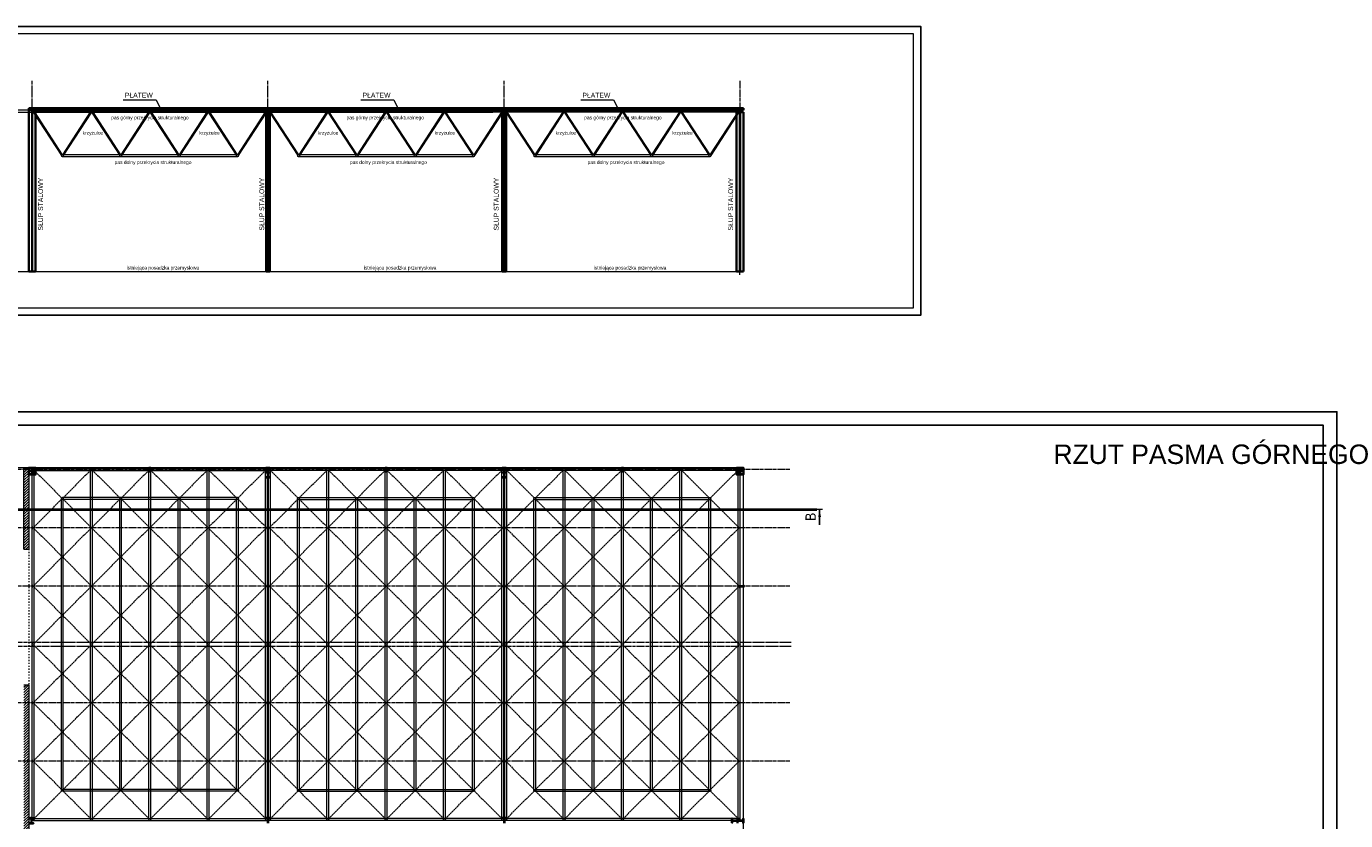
# Model space of a CAD drawing. Header units: millimetres. Extents: x -4725611 to 4745838, y -5478268 to 5501141.
# Tile 19 of 26: x 41076 to 47861, y -7438 to -3355. Entities that reach past the tile are written whole.
import ezdxf

# ---------------------------------------------------------------- set-up
doc = ezdxf.new("R2010")
doc.units = ezdxf.units.MM
for name, pattern in [('ACAD_ISO02W100', [15, 12, -3]), ('ACAD_ISO03W100', [30, 12, -18]), ('CENTER2', [28.575, 19.05, -3.175, 3.175, -3.175])]:
    doc.linetypes.add(name, pattern=pattern)
for name, color, linetype, lineweight in [('_kh_elementy istniejące', 253, 'Continuous', 15), ('e-cad_cienkie', 80, 'Continuous', 13), ('e-cad_kontur', 2, 'Continuous', 35), ('e-cad_opisy', 7, 'Continuous', 13), ('e-cad_osie', 6, 'CENTER2', 9), ('e-cad_wypelnienia', 254, 'Continuous', 5), ('K- OPISY', 40, 'Continuous', 20), ('K-STAL', 2, 'Continuous', 20), ('K-WIDOK', 140, 'Continuous', 15)]:
    doc.layers.add(name, color=color, linetype=linetype, lineweight=lineweight)
doc.styles.add('Arial', font='arial.ttf')
doc.styles.get("Standard").update_dxf_attribs({"font": 'arial.ttf'})
pattern_1 = [(225, (46372.62428, -3621.33582), (0.179605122, -0.179605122), [])]

msp = doc.modelspace()

# ---------------------------------------------------------------- hatches: boundary and pattern name
at = {"layer": 'e-cad_kontur', "ltscale": 0.8}
h = msp.add_hatch(dxfattribs=at)
h.set_pattern_fill('ANSI31', color=256, scale=0.08, angle=180, style=0)
h.set_pattern_definition(pattern_1)
edge = h.paths.add_edge_path()
edge.add_line((41716.28, -5624.21), (41706.28, -5624.21))
edge.add_line((41706.28, -5624.21), (41706.28, -5625.06))
edge.add_line((41706.28, -5625.06), (41709.8, -5625.06))
edge.add_arc((41709.8, -5626.26), 1.2, 360, 450, ccw=False)
edge.add_line((41711, -5626.26), (41711, -5642.16))
edge.add_arc((41709.8, -5642.16), 1.2, 270, 360, ccw=False)
edge.add_line((41709.8, -5643.36), (41706.28, -5643.36))
edge.add_line((41706.28, -5643.36), (41706.28, -5644.21))
edge.add_line((41706.28, -5644.21), (41716.28, -5644.21))
edge.add_line((41716.28, -5644.21), (41716.28, -5643.36))
edge.add_line((41716.28, -5643.36), (41712.76, -5643.36))
edge.add_arc((41712.76, -5642.16), 1.2, 180, 270, ccw=False)
edge.add_line((41711.56, -5642.16), (41711.56, -5626.26))
edge.add_arc((41712.76, -5626.26), 1.2, 450, 540, ccw=False)
edge.add_line((41712.76, -5625.06), (41716.28, -5625.06))
edge.add_line((41716.28, -5625.06), (41716.28, -5624.21))
h = msp.add_hatch(dxfattribs=at)
h.set_pattern_fill('ANSI31', color=256, scale=0.08, angle=180, style=0)
h.set_pattern_definition(pattern_1)
edge = h.paths.add_edge_path()
edge.add_line((42921.28, -5624.21), (42931.28, -5624.21))
edge.add_line((42931.28, -5624.21), (42931.28, -5625.06))
edge.add_line((42931.28, -5625.06), (42927.76, -5625.06))
edge.add_arc((42927.76, -5626.26), 1.2, 90, 180)
edge.add_line((42926.56, -5626.26), (42926.56, -5642.16))
edge.add_arc((42927.76, -5642.16), 1.2, 180, 270)
edge.add_line((42927.76, -5643.36), (42931.28, -5643.36))
edge.add_line((42931.28, -5643.36), (42931.28, -5644.21))
edge.add_line((42931.28, -5644.21), (42921.28, -5644.21))
edge.add_line((42921.28, -5644.21), (42921.28, -5643.36))
edge.add_line((42921.28, -5643.36), (42924.8, -5643.36))
edge.add_arc((42924.8, -5642.16), 1.2, 270, 360)
edge.add_line((42926, -5642.16), (42926, -5626.26))
edge.add_arc((42924.8, -5626.26), 1.2, 0, 90)
edge.add_line((42924.8, -5625.06), (42921.28, -5625.06))
edge.add_line((42921.28, -5625.06), (42921.28, -5624.21))
h = msp.add_hatch(dxfattribs=at)
h.set_pattern_fill('ANSI31', color=256, scale=0.08, angle=180, style=0)
h.set_pattern_definition([(225, (47587.62428, -3621.33582), (0.179605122, -0.179605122), [])])
edge = h.paths.add_edge_path()
edge.add_line((44136.28, -5624.21), (44146.28, -5624.21))
edge.add_line((44146.28, -5624.21), (44146.28, -5625.06))
edge.add_line((44146.28, -5625.06), (44142.76, -5625.06))
edge.add_arc((44142.76, -5626.26), 1.2, 90, 180)
edge.add_line((44141.56, -5626.26), (44141.56, -5642.16))
edge.add_arc((44142.76, -5642.16), 1.2, 180, 270)
edge.add_line((44142.76, -5643.36), (44146.28, -5643.36))
edge.add_line((44146.28, -5643.36), (44146.28, -5644.21))
edge.add_line((44146.28, -5644.21), (44136.28, -5644.21))
edge.add_line((44136.28, -5644.21), (44136.28, -5643.36))
edge.add_line((44136.28, -5643.36), (44139.8, -5643.36))
edge.add_arc((44139.8, -5642.16), 1.2, 270, 360)
edge.add_line((44141, -5642.16), (44141, -5626.26))
edge.add_arc((44139.8, -5626.26), 1.2, 0, 90)
edge.add_line((44139.8, -5625.06), (44136.28, -5625.06))
edge.add_line((44136.28, -5625.06), (44136.28, -5624.21))
h = msp.add_hatch(dxfattribs=at)
h.set_pattern_fill('ANSI31', color=256, scale=0.08, angle=90, style=0)
h.set_pattern_definition([(135, (34496.65385, -24948.06253), (-0.1796051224, -0.1796051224), [])])
edge = h.paths.add_edge_path()
edge.add_line((44743.78, -6228.38), (44743.78, -6238.38))
edge.add_line((44743.78, -6238.38), (44744.63, -6238.38))
edge.add_line((44744.63, -6238.38), (44744.63, -6234.86))
edge.add_arc((44745.83, -6234.86), 1.2, 450, 540, ccw=False)
edge.add_line((44745.83, -6233.66), (44761.73, -6233.66))
edge.add_arc((44761.73, -6234.86), 1.2, 360, 450, ccw=False)
edge.add_line((44762.93, -6234.86), (44762.93, -6238.38))
edge.add_line((44762.93, -6238.38), (44763.78, -6238.38))
edge.add_line((44763.78, -6238.38), (44763.78, -6228.38))
edge.add_line((44763.78, -6228.38), (44762.93, -6228.38))
edge.add_line((44762.93, -6228.38), (44762.93, -6231.9))
edge.add_arc((44761.73, -6231.9), 1.2, 270, 360, ccw=False)
edge.add_line((44761.73, -6233.1), (44745.83, -6233.1))
edge.add_arc((44745.83, -6231.9), 1.2, 540, 630, ccw=False)
edge.add_line((44744.63, -6231.9), (44744.63, -6228.38))
edge.add_line((44744.63, -6228.38), (44743.78, -6228.38))
at = {"layer": 'e-cad_opisy'}
h = msp.add_hatch(color=256, dxfattribs=at)
h.paths.add_polyline_path([(45162.61, -5877.16), (45155.57, -5877.16), (45155.57, -5839.18)])
h.paths.add_polyline_path([(45155.57, -5877.16), (45148.53, -5877.16), (45155.57, -5839.18)])
at = {"layer": 'e-cad_wypelnienia', "ltscale": 0.8}
h = msp.add_hatch(dxfattribs=at)
h.set_pattern_fill('ANSI31', color=256, scale=3)
h.set_pattern_definition([(45, (0, -8779.463), (-6.735192, 6.735192), [])])
h.paths.add_polyline_path([(41088.78, -9250.88), (41063.78, -9250.88), (41063.78, -9396.72), (41088.78, -9396.72)])
h.paths.add_polyline_path([(41088.78, -7439.21), (41063.78, -7439.21), (41063.78, -9250.88), (41088.78, -9250.88)])
h.paths.add_polyline_path([(41088.78, -6742.21), (41063.78, -6742.21), (41063.78, -7439.21), (41088.78, -7439.21)])
h.paths.add_polyline_path([(41088.78, -5641.71), (41063.78, -5641.71), (41063.78, -6042.21), (41088.78, -6042.21)])
h.paths.add_polyline_path([(41088.78, -5624.21), (41063.78, -5624.21), (41063.78, -5641.71), (41088.78, -5641.71)])
h.paths.add_polyline_path([(41058.92, -7525.73), (41093.79, -7525.73), (41093.79, -7484.52), (41058.92, -7484.52)])

# ---------------------------------------------------------------- linework, layer by layer
at = {"ltscale": 0.8}
msp.add_lwpolyline([(32175.44, -4840.44), (45675.44, -4840.44), (45675.44, -3355.44), (32175.44, -3355.44)], close=True, dxfattribs=at)
at = {"layer": '_kh_elementy istniejące', "lineweight": 40}
msp.add_lwpolyline([(32215.04, -5839.18), (45142.12, -5839.18)], dxfattribs=at)
at = {"layer": 'Defpoints', "ltscale": 0.8}
for points in [[(30315.91, -11276.3), (47815.91, -11276.3), (47815.91, -5336.3), (30315.91, -5336.3)], [(30615.91, -11206.3), (47745.91, -11206.3), (47745.91, -5406.3), (30615.91, -5406.3)]]:
    msp.add_lwpolyline(points, close=True, dxfattribs=at)
at = {"layer": 'e-cad_cienkie'}
msp.add_lwpolyline([(32325.44, -4802.94), (45637.94, -4802.94), (45637.94, -3392.94), (32325.44, -3392.94)], close=True, dxfattribs=at)
at = {"layer": 'e-cad_cienkie', "ltscale": 0.8}
for points in [[(41574.47, -3732.88), (41743.25, -3732.88), (41769.36, -3786.35)], [(42797.07, -3732.88), (42965.85, -3732.88), (42991.96, -3786.35)], [(43927.51, -3732.88), (44096.29, -3732.88), (44122.4, -3786.35)]]:
    msp.add_lwpolyline(points, dxfattribs=at)
at = {"layer": 'e-cad_cienkie', "color": 242, "ltscale": 0.8, "true_color": 0xdf343a}
for points in [[(41111.28, -5627.78), (42311.28, -5627.78)], [(43526.28, -5627.78), (42326.28, -5627.78)], [(44741.28, -5627.78), (43541.28, -5627.78)], [(41106.28, -7432.78), (41106.28, -5632.78)], [(41111.28, -5637.78), (42311.28, -5637.78)], [(41116.28, -7432.78), (41116.28, -5632.78)], [(41406.28, -7432.78), (41406.28, -5632.78)], [(41416.28, -7432.78), (41416.28, -5632.78)], [(41706.28, -7432.78), (41706.28, -5632.78)], [(41716.28, -7432.78), (41716.28, -5632.78)], [(42006.28, -7432.78), (42006.28, -5632.78)], [(42016.28, -7432.78), (42016.28, -5632.78)], [(42306.28, -7432.78), (42306.28, -5632.78)], [(42316.28, -7432.78), (42316.28, -5632.78)], [(42321.28, -7432.78), (42321.28, -5632.78)], [(43526.28, -5637.78), (42326.28, -5637.78)], [(43526.28, -5637.78), (42326.28, -5637.78)], [(42331.28, -7432.78), (42331.28, -5632.78)], [(42621.28, -7432.78), (42621.28, -5632.78)], [(42631.28, -7432.78), (42631.28, -5632.78)], [(42921.28, -7432.78), (42921.28, -5632.78)], [(42931.28, -7432.78), (42931.28, -5632.78)], [(43221.28, -7432.78), (43221.28, -5632.78)], [(43221.28, -7432.78), (43221.28, -5632.78)], [(43231.28, -7432.78), (43231.28, -5632.78)], [(43231.28, -7432.78), (43231.28, -5632.78)], [(43521.28, -7432.78), (43521.28, -5632.78)], [(43521.28, -7432.78), (43521.28, -5632.78)], [(43531.28, -7432.78), (43531.28, -5632.78)], [(43531.28, -7432.78), (43531.28, -5632.78)], [(43536.28, -7432.78), (43536.28, -5632.78)], [(44741.28, -5637.78), (43541.28, -5637.78)], [(44741.28, -5637.78), (43541.28, -5637.78)], [(43546.28, -7432.78), (43546.28, -5632.78)], [(43836.28, -7432.78), (43836.28, -5632.78)], [(43846.28, -7432.78), (43846.28, -5632.78)], [(44136.28, -7432.78), (44136.28, -5632.78)], [(44146.28, -7432.78), (44146.28, -5632.78)], [(44436.28, -7432.78), (44436.28, -5632.78)], [(44436.28, -7432.78), (44436.28, -5632.78)], [(44446.28, -7432.78), (44446.28, -5632.78)], [(44446.28, -7432.78), (44446.28, -5632.78)], [(44736.28, -7432.78), (44736.28, -5632.78)], [(44736.28, -7432.78), (44736.28, -5632.78)], [(44746.28, -7432.78), (44746.28, -5632.78)], [(44746.28, -7432.78), (44746.28, -5632.78)], [(41111.28, -7437.78), (42311.28, -7437.78)], [(41116.28, -7427.78), (42311.28, -7427.78)], [(43526.28, -7427.78), (42326.28, -7427.78)], [(43526.28, -7437.78), (42326.28, -7437.78)], [(44741.28, -7427.78), (43541.28, -7427.78)], [(44741.28, -7437.78), (43541.28, -7437.78)]]:
    msp.add_lwpolyline(points, dxfattribs=at)
for centre in [(41111.28, -5632.78), (41411.28, -5632.78), (41411.28, -5632.78), (41711.28, -5632.78), (42011.28, -5632.78), (42011.28, -5632.78), (42311.28, -5632.78), (42326.28, -5632.78), (42326.28, -5632.78), (43526.28, -5632.78), (43541.28, -5632.78), (43541.28, -5632.78), (44741.28, -5632.78), (41111.28, -5932.78), (41411.28, -5932.78), (41711.28, -5932.78), (42011.28, -5932.78), (42311.28, -5932.78), (42326.28, -5932.78), (42626.28, -5932.78), (42926.28, -5932.78), (43226.28, -5932.78), (43526.28, -5932.78), (43541.28, -5932.78), (43841.28, -5932.78), (44141.28, -5932.78), (44441.28, -5932.78), (44741.28, -5932.78), (41111.28, -6232.78), (41411.28, -6232.78), (41711.28, -6232.78), (42011.28, -6232.78), (42311.28, -6232.78), (42326.28, -6232.78), (42626.28, -6232.78), (42926.28, -6232.78), (43226.28, -6232.78), (43526.28, -6232.78), (43541.28, -6232.78), (43841.28, -6232.78), (44141.28, -6232.78), (44441.28, -6232.78), (44741.28, -6232.78), (41111.28, -6532.78), (41411.28, -6532.78), (41711.28, -6532.78), (42011.28, -6532.78), (42311.28, -6532.78), (42326.28, -6532.78), (42626.28, -6532.78), (42926.28, -6532.78), (43226.28, -6532.78), (43526.28, -6532.78), (43541.28, -6532.78), (43841.28, -6532.78), (44141.28, -6532.78), (44441.28, -6532.78), (44741.28, -6532.78), (41111.28, -6832.78), (41411.28, -6832.78), (41711.28, -6832.78), (42011.28, -6832.78), (42311.28, -6832.78), (42326.28, -6832.78), (42626.28, -6832.78), (42926.28, -6832.78), (43226.28, -6832.78), (43526.28, -6832.78), (43541.28, -6832.78), (43841.28, -6832.78), (44141.28, -6832.78), (44441.28, -6832.78), (44741.28, -6832.78), (41111.28, -7132.78), (41411.28, -7132.78), (41711.28, -7132.78), (42011.28, -7132.78), (42311.28, -7132.78), (42326.28, -7132.78), (42626.28, -7132.78), (42926.28, -7132.78), (43226.28, -7132.78), (43526.28, -7132.78), (43541.28, -7132.78), (43841.28, -7132.78), (44141.28, -7132.78), (44441.28, -7132.78), (44741.28, -7132.78), (41111.28, -7432.78), (41411.28, -7432.78), (41711.28, -7432.78), (42011.28, -7432.78), (42311.28, -7432.78), (42326.28, -7432.78), (42626.28, -7432.78), (42926.28, -7432.78), (43226.28, -7432.78), (43526.28, -7432.78), (43541.28, -7432.78), (43841.28, -7432.78), (44141.28, -7432.78), (44441.28, -7432.78), (44741.28, -7432.78)]:
    msp.add_circle(centre, 5, dxfattribs=at)
at = {"layer": 'e-cad_kontur', "ltscale": 0.8}
for points in [[(44763.78, -3776.35), (41088.78, -3776.35)], [(41088.78, -3776.35), (41088.78, -3786.35)], [(41088.78, -4616.35), (41088.78, -3786.35)], [(41088.78, -3786.35), (41123.78, -3786.35)], [(44763.78, -3786.35), (41088.78, -3786.35)], [(41105.77, -4616.35), (41105.77, -3786.35)], [(41106.79, -4616.35), (41106.79, -3786.35)], [(41123.78, -4616.35), (41123.78, -3786.35)], [(42308.78, -4616.35), (42308.78, -3786.35)], [(42318.27, -4616.35), (42318.27, -3786.35)], [(42319.29, -4616.35), (42319.29, -3786.35)], [(42328.78, -4616.35), (42328.78, -3786.35)], [(43523.78, -4616.35), (43523.78, -3786.35)], [(43543.78, -3786.35), (43523.78, -3786.35)], [(43533.27, -4616.35), (43533.27, -3786.35)], [(43534.29, -4616.35), (43534.29, -3786.35)], [(43543.78, -4616.35), (43543.78, -3786.35)], [(44728.78, -4616.35), (44728.78, -3796.35)], [(44763.78, -3796.35), (44728.78, -3796.35)], [(44745.77, -4616.35), (44745.77, -3796.35)], [(44746.79, -4616.35), (44746.79, -3796.35)], [(44763.78, -3776.35), (44763.78, -3786.35)], [(44763.78, -4616.35), (44763.78, -3796.35)], [(41088.78, -4616.35), (41123.78, -4616.35)], [(42328.78, -4616.35), (42308.78, -4616.35)], [(43543.78, -4616.35), (43534.29, -4616.35), (43523.78, -4616.35)], [(44763.78, -4616.35), (44728.78, -4616.35)], [(41106.28, -5619.21), (41106.28, -5664.21)], [(41711.28, -5622.21), (41711.28, -5646.21)], [(42318.78, -5619.21), (42318.78, -5679.21)], [(42926.28, -5622.21), (42926.28, -5646.21)], [(43533.78, -5619.21), (43533.78, -5679.21)], [(44141.28, -5622.21), (44141.28, -5646.21)], [(44746.28, -5619.21), (44746.28, -5664.21)], [(41118.28, -5641.71), (41094.28, -5641.71)], [(41717.28, -5634.21), (41705.28, -5634.21)], [(42330.78, -5649.21), (42306.78, -5649.21)], [(42920.28, -5634.21), (42932.28, -5634.21)], [(43545.78, -5649.21), (43521.78, -5649.21)], [(44135.28, -5634.21), (44147.28, -5634.21)], [(44758.28, -5641.71), (44734.28, -5641.71)], [(44741.78, -6233.38), (44765.78, -6233.38)], [(44753.78, -6227.38), (44753.78, -6239.38)], [(41102.78, -7419.48), (41102.78, -7459.21)], [(42319.78, -7425.91), (42330.78, -7425.91), (42330.78, -7423.91), (42306.78, -7423.91), (42306.78, -7425.91), (42317.78, -7425.91)], [(42317.78, -7425.91), (42317.78, -7451.91)], [(42319.78, -7425.91), (42319.78, -7451.91)], [(43532.78, -7425.91), (43521.78, -7425.91), (43521.78, -7423.91), (43545.78, -7423.91), (43545.78, -7425.91), (43534.78, -7425.91)], [(43532.78, -7451.91), (43532.78, -7425.91)], [(43534.78, -7451.91), (43534.78, -7425.91)], [(44733.78, -7452.41), (44733.78, -7426.01)]]:
    msp.add_lwpolyline(points, dxfattribs=at)
for points in [[(41088.78, -5659.21), (41123.78, -5659.21), (41123.78, -5624.21), (41088.78, -5624.21)], [(44763.78, -5659.21), (44728.78, -5659.21), (44728.78, -5624.21), (44763.78, -5624.21)]]:
    msp.add_lwpolyline(points, close=True, dxfattribs=at)
for points in [[(41123.78, -5624.21), (41088.78, -5624.21), (41088.78, -5625.81), (41103.67, -5625.81, -0.4142136), (41105.77, -5627.91), (41105.77, -5655.51, -0.4142136), (41103.67, -5657.61), (41088.78, -5657.61), (41088.78, -5659.21), (41123.78, -5659.21), (41123.78, -5657.61), (41108.89, -5657.61, -0.4142136), (41106.79, -5655.51), (41106.79, -5627.91, -0.4142136), (41108.89, -5625.81), (41123.78, -5625.81), (41123.78, -5624.21)], [(41716.28, -5624.21), (41706.28, -5624.21), (41706.28, -5625.06), (41709.8, -5625.06, -0.4142136), (41711, -5626.26), (41711, -5642.16, -0.4142136), (41709.8, -5643.36), (41706.28, -5643.36), (41706.28, -5644.21), (41716.28, -5644.21), (41716.28, -5643.36), (41712.76, -5643.36, -0.4142136), (41711.56, -5642.16), (41711.56, -5626.26, -0.4142136), (41712.76, -5625.06), (41716.28, -5625.06), (41716.28, -5624.21)], [(42328.78, -5624.21), (42308.78, -5624.21), (42308.78, -5625.81), (42316.17, -5625.81, -0.4142136), (42318.27, -5627.91), (42318.27, -5670.51, -0.4142136), (42316.17, -5672.61), (42308.78, -5672.61), (42308.78, -5674.21), (42328.78, -5674.21), (42328.78, -5672.61), (42321.39, -5672.61, -0.4142136), (42319.29, -5670.51), (42319.29, -5627.91, -0.4142136), (42321.39, -5625.81), (42328.78, -5625.81), (42328.78, -5624.21)], [(42921.28, -5624.21), (42931.28, -5624.21), (42931.28, -5625.06), (42927.76, -5625.06, 0.4142136), (42926.56, -5626.26), (42926.56, -5642.16, 0.4142136), (42927.76, -5643.36), (42931.28, -5643.36), (42931.28, -5644.21), (42921.28, -5644.21), (42921.28, -5643.36), (42924.8, -5643.36, 0.4142136), (42926, -5642.16), (42926, -5626.26, 0.4142136), (42924.8, -5625.06), (42921.28, -5625.06), (42921.28, -5624.21)], [(43543.78, -5624.21), (43523.78, -5624.21), (43523.78, -5625.81), (43531.17, -5625.81, -0.4142136), (43533.27, -5627.91), (43533.27, -5670.51, -0.4142136), (43531.17, -5672.61), (43523.78, -5672.61), (43523.78, -5674.21), (43543.78, -5674.21), (43543.78, -5672.61), (43536.39, -5672.61, -0.4142136), (43534.29, -5670.51), (43534.29, -5627.91, -0.4142136), (43536.39, -5625.81), (43543.78, -5625.81), (43543.78, -5624.21)], [(44136.28, -5624.21), (44146.28, -5624.21), (44146.28, -5625.06), (44142.76, -5625.06, 0.4142136), (44141.56, -5626.26), (44141.56, -5642.16, 0.4142136), (44142.76, -5643.36), (44146.28, -5643.36), (44146.28, -5644.21), (44136.28, -5644.21), (44136.28, -5643.36), (44139.8, -5643.36, 0.4142136), (44141, -5642.16), (44141, -5626.26, 0.4142136), (44139.8, -5625.06), (44136.28, -5625.06), (44136.28, -5624.21)], [(44763.78, -5624.21), (44728.78, -5624.21), (44728.78, -5625.81), (44743.67, -5625.81, -0.4142136), (44745.77, -5627.91), (44745.77, -5655.51, -0.4142136), (44743.67, -5657.61), (44728.78, -5657.61), (44728.78, -5659.21), (44763.78, -5659.21), (44763.78, -5657.61), (44748.89, -5657.61, -0.4142136), (44746.79, -5655.51), (44746.79, -5627.91, -0.4142136), (44748.89, -5625.81), (44763.78, -5625.81), (44763.78, -5624.21)], [(44743.78, -6228.38), (44743.78, -6238.38), (44744.63, -6238.38), (44744.63, -6234.86, -0.4142136), (44745.83, -6233.66), (44761.73, -6233.66, -0.4142136), (44762.93, -6234.86), (44762.93, -6238.38), (44763.78, -6238.38), (44763.78, -6228.38), (44762.93, -6228.38), (44762.93, -6231.9, -0.4142136), (44761.73, -6233.1), (44745.83, -6233.1, -0.4142136), (44744.63, -6231.9), (44744.63, -6228.38), (44743.78, -6228.38)], [(41112.53, -7425.21), (41093.03, -7425.21), (41093.03, -7427.11), (41099.78, -7427.11, -0.4142136), (41102.18, -7429.51), (41102.18, -7448.91, -0.4142136), (41099.78, -7451.31), (41093.03, -7451.31), (41093.03, -7453.21), (41112.53, -7453.21), (41112.53, -7451.31), (41105.78, -7451.31, -0.4142136), (41103.38, -7448.91), (41103.38, -7429.51, -0.4142136), (41105.78, -7427.11), (41112.53, -7427.11), (41112.53, -7425.21)], [(44703.78, -7450.21), (44703.78, -7428.21), (44705.68, -7428.21), (44705.68, -7436.21, 0.4142136), (44708.08, -7438.61), (44759.48, -7438.61, 0.4142136), (44761.88, -7436.21), (44761.88, -7428.21), (44763.78, -7428.21), (44763.78, -7450.21), (44761.88, -7450.21), (44761.88, -7442.21, 0.4142136), (44759.48, -7439.81), (44708.08, -7439.81, 0.4142136), (44705.68, -7442.21), (44705.68, -7450.21), (44703.78, -7450.21)]]:
    msp.add_lwpolyline(points, format="xyb", dxfattribs=at)
at = {"layer": 'e-cad_opisy'}
for p, q in [((45170.76, -5839.18), (45084.82, -5839.18)), ((45155.57, -5918.16), (45155.57, -5839.18)), ((45155.57, -5839.18), (45155.57, -5918.16))]:
    msp.add_line(p, q, dxfattribs=at)
at = {"layer": 'e-cad_osie', "ltscale": 0.8}
for points in [[(41106.28, -4611.35), (41106.28, -3636.01)], [(42318.78, -4611.35), (42318.78, -3636.01)], [(43533.78, -4611.35), (43533.78, -3636.01)], [(44745.99, -4632.03), (44746.28, -3636.01)], [(41111.28, -3791.35), (41411.28, -3791.35)], [(41711.28, -3791.35), (41411.28, -3791.35)], [(41711.28, -3791.35), (42011.28, -3791.35)], [(42311.28, -3791.35), (42011.28, -3791.35)], [(42326.28, -3791.35), (42626.28, -3791.35)], [(42926.28, -3791.35), (42626.28, -3791.35)], [(42926.28, -3791.35), (43226.28, -3791.35)], [(43526.28, -3791.35), (43226.28, -3791.35)], [(43541.28, -3791.35), (43841.28, -3791.35)], [(44141.28, -3791.35), (43841.28, -3791.35)], [(44141.28, -3791.35), (44441.28, -3791.35)], [(44741.28, -3791.35), (44441.28, -3791.35)]]:
    msp.add_lwpolyline(points, dxfattribs=at)
at = {"layer": 'e-cad_osie', "color": 2, "ltscale": 0.8}
for points in [[(45003.12, -5632.78), (32304.99, -5632.78)], [(45003.12, -5932.78), (32304.99, -5932.78)], [(45003.12, -6232.78), (32304.99, -6232.78)], [(45009.7, -6522.78), (32304.99, -6522.78)], [(45009.7, -6542.78), (32304.99, -6542.78)], [(45003.12, -6832.78), (32304.99, -6832.78)], [(45003.12, -7132.78), (32304.99, -7132.78)]]:
    msp.add_lwpolyline(points, dxfattribs=at)
at = {"layer": 'e-cad_wypelnienia', "ltscale": 0.8}
for points in [[(41063.78, -6042.21), (41063.78, -5624.21), (41088.78, -5624.21), (41088.78, -6042.21)], [(41063.78, -6042.21), (41088.78, -6042.21)], [(41088.78, -6742.21), (41063.78, -6742.21)], [(41088.78, -6742.21), (41088.78, -9396.72)]]:
    msp.add_lwpolyline(points, dxfattribs=at)
at = {"layer": 'e-cad_wypelnienia', "color": 8, "linetype": 'ACAD_ISO02W100', "ltscale": 0.8}
for points in [[(41114.81, -5636.31), (41257.74, -5779.24)], [(41407.74, -5636.31), (41264.81, -5779.24)], [(41414.81, -5636.31), (41557.74, -5779.24)], [(41707.74, -5636.31), (41564.81, -5779.24)], [(41714.81, -5636.31), (41857.74, -5779.24)], [(42007.74, -5636.31), (41864.81, -5779.24)], [(42014.81, -5636.31), (42157.74, -5779.24)], [(42164.81, -5779.24), (42307.74, -5636.31)], [(42472.74, -5779.24), (42329.81, -5636.31)], [(42479.81, -5779.24), (42622.74, -5636.31)], [(42629.81, -5636.31), (42772.74, -5779.24)], [(42922.74, -5636.31), (42779.81, -5779.24)], [(42929.81, -5636.31), (43072.74, -5779.24)], [(43222.74, -5636.31), (43079.81, -5779.24)], [(43229.81, -5636.31), (43372.74, -5779.24)], [(43522.74, -5636.31), (43379.81, -5779.24)], [(43687.74, -5779.24), (43544.81, -5636.31)], [(43694.81, -5779.24), (43837.74, -5636.31)], [(43844.81, -5636.31), (43987.74, -5779.24)], [(44137.74, -5636.31), (43994.81, -5779.24)], [(44144.81, -5636.31), (44287.74, -5779.24)], [(44437.74, -5636.31), (44294.81, -5779.24)], [(44444.81, -5636.31), (44587.74, -5779.24)], [(44737.74, -5636.31), (44594.81, -5779.24)], [(41114.81, -5929.24), (41257.74, -5786.31)], [(41407.74, -5929.24), (41264.81, -5786.31)], [(41414.81, -5929.24), (41557.74, -5786.31)], [(41707.74, -5929.24), (41564.81, -5786.31)], [(41714.81, -5929.24), (41857.74, -5786.31)], [(42007.74, -5929.24), (41864.81, -5786.31)], [(42157.74, -5786.31), (42014.81, -5929.24)], [(42164.81, -5786.31), (42307.74, -5929.24)], [(42472.74, -5786.31), (42329.81, -5929.24)], [(42479.81, -5786.31), (42622.74, -5929.24)], [(42629.81, -5929.24), (42772.74, -5786.31)], [(42922.74, -5929.24), (42779.81, -5786.31)], [(42929.81, -5929.24), (43072.74, -5786.31)], [(43222.74, -5929.24), (43079.81, -5786.31)], [(43229.81, -5929.24), (43372.74, -5786.31)], [(43522.74, -5929.24), (43379.81, -5786.31)], [(43687.74, -5786.31), (43544.81, -5929.24)], [(43694.81, -5786.31), (43837.74, -5929.24)], [(43844.81, -5929.24), (43987.74, -5786.31)], [(44137.74, -5929.24), (43994.81, -5786.31)], [(44144.81, -5929.24), (44287.74, -5786.31)], [(44437.74, -5929.24), (44294.81, -5786.31)], [(44444.81, -5929.24), (44587.74, -5786.31)], [(44737.74, -5929.24), (44594.81, -5786.31)], [(41114.81, -5936.31), (41257.74, -6079.24)], [(41407.74, -5936.31), (41264.81, -6079.24)], [(41414.81, -5936.31), (41557.74, -6079.24)], [(41707.74, -5936.31), (41564.81, -6079.24)], [(41714.81, -5936.31), (41857.74, -6079.24)], [(42007.74, -5936.31), (41864.81, -6079.24)], [(42014.81, -5936.31), (42157.74, -6079.24)], [(42307.74, -5936.31), (42164.81, -6079.24)], [(42329.81, -5936.31), (42472.74, -6079.24)], [(42622.74, -5936.31), (42479.81, -6079.24)], [(42629.81, -5936.31), (42772.74, -6079.24)], [(42922.74, -5936.31), (42779.81, -6079.24)], [(42929.81, -5936.31), (43072.74, -6079.24)], [(43222.74, -5936.31), (43079.81, -6079.24)], [(43229.81, -5936.31), (43372.74, -6079.24)], [(43522.74, -5936.31), (43379.81, -6079.24)], [(43544.81, -5936.31), (43687.74, -6079.24)], [(43837.74, -5936.31), (43694.81, -6079.24)], [(43844.81, -5936.31), (43987.74, -6079.24)], [(44137.74, -5936.31), (43994.81, -6079.24)], [(44144.81, -5936.31), (44287.74, -6079.24)], [(44437.74, -5936.31), (44294.81, -6079.24)], [(44444.81, -5936.31), (44587.74, -6079.24)], [(44737.74, -5936.31), (44594.81, -6079.24)], [(41114.81, -6229.24), (41257.74, -6086.31)], [(41407.74, -6229.24), (41264.81, -6086.31)], [(41414.81, -6229.24), (41557.74, -6086.31)], [(41707.74, -6229.24), (41564.81, -6086.31)], [(41714.81, -6229.24), (41857.74, -6086.31)], [(42007.74, -6229.24), (41864.81, -6086.31)], [(42014.81, -6229.24), (42157.74, -6086.31)], [(42307.74, -6229.24), (42164.81, -6086.31)], [(42329.81, -6229.24), (42472.74, -6086.31)], [(42622.74, -6229.24), (42479.81, -6086.31)], [(42629.81, -6229.24), (42772.74, -6086.31)], [(42922.74, -6229.24), (42779.81, -6086.31)], [(42929.81, -6229.24), (43072.74, -6086.31)], [(43222.74, -6229.24), (43079.81, -6086.31)], [(43229.81, -6229.24), (43372.74, -6086.31)], [(43522.74, -6229.24), (43379.81, -6086.31)], [(43544.81, -6229.24), (43687.74, -6086.31)], [(43837.74, -6229.24), (43694.81, -6086.31)], [(43844.81, -6229.24), (43987.74, -6086.31)], [(44137.74, -6229.24), (43994.81, -6086.31)], [(44144.81, -6229.24), (44287.74, -6086.31)], [(44437.74, -6229.24), (44294.81, -6086.31)], [(44444.81, -6229.24), (44587.74, -6086.31)], [(44737.74, -6229.24), (44594.81, -6086.31)], [(41114.81, -6236.31), (41257.74, -6379.24)], [(41407.74, -6236.31), (41264.81, -6379.24)], [(41414.81, -6236.31), (41557.74, -6379.24)], [(41707.74, -6236.31), (41564.81, -6379.24)], [(41714.81, -6236.31), (41857.74, -6379.24)], [(42007.74, -6236.31), (41864.81, -6379.24)], [(42157.74, -6379.24), (42014.81, -6236.31)], [(42164.81, -6379.24), (42307.74, -6236.31)], [(42472.74, -6379.24), (42329.81, -6236.31)], [(42479.81, -6379.24), (42622.74, -6236.31)], [(42629.81, -6236.31), (42772.74, -6379.24)], [(42922.74, -6236.31), (42779.81, -6379.24)], [(42929.81, -6236.31), (43072.74, -6379.24)], [(43222.74, -6236.31), (43079.81, -6379.24)], [(43229.81, -6236.31), (43372.74, -6379.24)], [(43522.74, -6236.31), (43379.81, -6379.24)], [(43687.74, -6379.24), (43544.81, -6236.31)], [(43694.81, -6379.24), (43837.74, -6236.31)], [(43844.81, -6236.31), (43987.74, -6379.24)], [(44137.74, -6236.31), (43994.81, -6379.24)], [(44144.81, -6236.31), (44287.74, -6379.24)], [(44437.74, -6236.31), (44294.81, -6379.24)], [(44444.81, -6236.31), (44587.74, -6379.24)], [(44737.74, -6236.31), (44594.81, -6379.24)], [(41114.81, -6529.24), (41257.74, -6386.31)], [(41407.74, -6529.24), (41264.81, -6386.31)], [(41414.81, -6529.24), (41557.74, -6386.31)], [(41707.74, -6529.24), (41564.81, -6386.31)], [(41714.81, -6529.24), (41857.74, -6386.31)], [(42007.74, -6529.24), (41864.81, -6386.31)], [(42157.74, -6386.31), (42014.81, -6529.24)], [(42164.81, -6386.31), (42307.74, -6529.24)], [(42472.74, -6386.31), (42329.81, -6529.24)], [(42479.81, -6386.31), (42622.74, -6529.24)], [(42629.81, -6529.24), (42772.74, -6386.31)], [(42922.74, -6529.24), (42779.81, -6386.31)], [(42929.81, -6529.24), (43072.74, -6386.31)], [(43222.74, -6529.24), (43079.81, -6386.31)], [(43229.81, -6529.24), (43372.74, -6386.31)], [(43522.74, -6529.24), (43379.81, -6386.31)], [(43687.74, -6386.31), (43544.81, -6529.24)], [(43694.81, -6386.31), (43837.74, -6529.24)], [(43844.81, -6529.24), (43987.74, -6386.31)], [(44137.74, -6529.24), (43994.81, -6386.31)], [(44144.81, -6529.24), (44287.74, -6386.31)], [(44437.74, -6529.24), (44294.81, -6386.31)], [(44444.81, -6529.24), (44587.74, -6386.31)], [(44737.74, -6529.24), (44594.81, -6386.31)], [(41114.81, -6536.31), (41257.74, -6679.24)], [(41407.74, -6536.31), (41264.81, -6679.24)], [(41414.81, -6536.31), (41557.74, -6679.24)], [(41707.74, -6536.31), (41564.81, -6679.24)], [(41714.81, -6536.31), (41857.74, -6679.24)], [(42007.74, -6536.31), (41864.81, -6679.24)], [(42014.81, -6536.31), (42157.74, -6679.24)], [(42307.74, -6536.31), (42164.81, -6679.24)], [(42329.81, -6536.31), (42472.74, -6679.24)], [(42622.74, -6536.31), (42479.81, -6679.24)], [(42629.81, -6536.31), (42772.74, -6679.24)], [(42922.74, -6536.31), (42779.81, -6679.24)], [(42929.81, -6536.31), (43072.74, -6679.24)], [(43222.74, -6536.31), (43079.81, -6679.24)], [(43229.81, -6536.31), (43372.74, -6679.24)], [(43522.74, -6536.31), (43379.81, -6679.24)], [(43544.81, -6536.31), (43687.74, -6679.24)], [(43837.74, -6536.31), (43694.81, -6679.24)], [(43844.81, -6536.31), (43987.74, -6679.24)], [(44137.74, -6536.31), (43994.81, -6679.24)], [(44144.81, -6536.31), (44287.74, -6679.24)], [(44437.74, -6536.31), (44294.81, -6679.24)], [(44444.81, -6536.31), (44587.74, -6679.24)], [(44737.74, -6536.31), (44594.81, -6679.24)], [(41114.81, -6829.24), (41257.74, -6686.31)], [(41407.74, -6829.24), (41264.81, -6686.31)], [(41414.81, -6829.24), (41557.74, -6686.31)], [(41707.74, -6829.24), (41564.81, -6686.31)], [(41714.81, -6829.24), (41857.74, -6686.31)], [(42007.74, -6829.24), (41864.81, -6686.31)], [(42014.81, -6829.24), (42157.74, -6686.31)], [(42307.74, -6829.24), (42164.81, -6686.31)], [(42329.81, -6829.24), (42472.74, -6686.31)], [(42622.74, -6829.24), (42479.81, -6686.31)], [(42629.81, -6829.24), (42772.74, -6686.31)], [(42922.74, -6829.24), (42779.81, -6686.31)], [(42929.81, -6829.24), (43072.74, -6686.31)], [(43222.74, -6829.24), (43079.81, -6686.31)], [(43229.81, -6829.24), (43372.74, -6686.31)], [(43522.74, -6829.24), (43379.81, -6686.31)], [(43544.81, -6829.24), (43687.74, -6686.31)], [(43837.74, -6829.24), (43694.81, -6686.31)], [(43844.81, -6829.24), (43987.74, -6686.31)], [(44137.74, -6829.24), (43994.81, -6686.31)], [(44144.81, -6829.24), (44287.74, -6686.31)], [(44437.74, -6829.24), (44294.81, -6686.31)], [(44444.81, -6829.24), (44587.74, -6686.31)], [(44737.74, -6829.24), (44594.81, -6686.31)], [(41114.81, -6836.31), (41257.74, -6979.24)], [(41407.74, -6836.31), (41264.81, -6979.24)], [(41414.81, -6836.31), (41557.74, -6979.24)], [(41707.74, -6836.31), (41564.81, -6979.24)], [(41714.81, -6836.31), (41857.74, -6979.24)], [(42007.74, -6836.31), (41864.81, -6979.24)], [(42157.74, -6979.24), (42014.81, -6836.31)], [(42164.81, -6979.24), (42307.74, -6836.31)], [(42472.74, -6979.24), (42329.81, -6836.31)], [(42479.81, -6979.24), (42622.74, -6836.31)], [(42629.81, -6836.31), (42772.74, -6979.24)], [(42922.74, -6836.31), (42779.81, -6979.24)], [(42929.81, -6836.31), (43072.74, -6979.24)], [(43222.74, -6836.31), (43079.81, -6979.24)], [(43229.81, -6836.31), (43372.74, -6979.24)], [(43522.74, -6836.31), (43379.81, -6979.24)], [(43687.74, -6979.24), (43544.81, -6836.31)], [(43694.81, -6979.24), (43837.74, -6836.31)], [(43844.81, -6836.31), (43987.74, -6979.24)], [(44137.74, -6836.31), (43994.81, -6979.24)], [(44144.81, -6836.31), (44287.74, -6979.24)], [(44437.74, -6836.31), (44294.81, -6979.24)], [(44444.81, -6836.31), (44587.74, -6979.24)], [(44737.74, -6836.31), (44594.81, -6979.24)], [(41114.81, -7129.24), (41257.74, -6986.31)], [(41407.74, -7129.24), (41264.81, -6986.31)], [(41414.81, -7129.24), (41557.74, -6986.31)], [(41707.74, -7129.24), (41564.81, -6986.31)], [(41714.81, -7129.24), (41857.74, -6986.31)], [(42007.74, -7129.24), (41864.81, -6986.31)], [(42157.74, -6986.31), (42014.81, -7129.24)], [(42164.81, -6986.31), (42307.74, -7129.24)], [(42472.74, -6986.31), (42329.81, -7129.24)], [(42479.81, -6986.31), (42622.74, -7129.24)], [(42629.81, -7129.24), (42772.74, -6986.31)], [(42922.74, -7129.24), (42779.81, -6986.31)], [(42929.81, -7129.24), (43072.74, -6986.31)], [(43222.74, -7129.24), (43079.81, -6986.31)], [(43229.81, -7129.24), (43372.74, -6986.31)], [(43522.74, -7129.24), (43379.81, -6986.31)], [(43687.74, -6986.31), (43544.81, -7129.24)], [(43694.81, -6986.31), (43837.74, -7129.24)], [(43844.81, -7129.24), (43987.74, -6986.31)], [(44137.74, -7129.24), (43994.81, -6986.31)], [(44144.81, -7129.24), (44287.74, -6986.31)], [(44437.74, -7129.24), (44294.81, -6986.31)], [(44444.81, -7129.24), (44587.74, -6986.31)], [(44737.74, -7129.24), (44594.81, -6986.31)], [(41114.81, -7136.31), (41257.74, -7279.24)], [(41407.74, -7136.31), (41264.81, -7279.24)], [(41414.81, -7136.31), (41557.74, -7279.24)], [(41707.74, -7136.31), (41564.81, -7279.24)], [(41714.81, -7136.31), (41857.74, -7279.24)], [(42007.74, -7136.31), (41864.81, -7279.24)], [(42014.81, -7136.31), (42157.74, -7279.24)], [(42307.74, -7136.31), (42164.81, -7279.24)], [(42329.81, -7136.31), (42472.74, -7279.24)], [(42622.74, -7136.31), (42479.81, -7279.24)], [(42629.81, -7136.31), (42772.74, -7279.24)], [(42922.74, -7136.31), (42779.81, -7279.24)], [(42929.81, -7136.31), (43072.74, -7279.24)], [(43222.74, -7136.31), (43079.81, -7279.24)], [(43229.81, -7136.31), (43372.74, -7279.24)], [(43522.74, -7136.31), (43379.81, -7279.24)], [(43544.81, -7136.31), (43687.74, -7279.24)], [(43837.74, -7136.31), (43694.81, -7279.24)], [(43844.81, -7136.31), (43987.74, -7279.24)], [(44137.74, -7136.31), (43994.81, -7279.24)], [(44144.81, -7136.31), (44287.74, -7279.24)], [(44437.74, -7136.31), (44294.81, -7279.24)], [(44444.81, -7136.31), (44587.74, -7279.24)], [(44737.74, -7136.31), (44594.81, -7279.24)], [(41114.81, -7429.24), (41257.74, -7286.31)], [(41407.74, -7429.24), (41264.81, -7286.31)], [(41414.81, -7429.24), (41557.74, -7286.31)], [(41707.74, -7429.24), (41564.81, -7286.31)], [(41714.81, -7429.24), (41857.74, -7286.31)], [(42007.74, -7429.24), (41864.81, -7286.31)], [(42014.81, -7429.24), (42157.74, -7286.31)], [(42307.74, -7429.24), (42164.81, -7286.31)], [(42329.81, -7429.24), (42472.74, -7286.31)], [(42622.74, -7429.24), (42479.81, -7286.31)], [(42629.81, -7429.24), (42772.74, -7286.31)], [(42922.74, -7429.24), (42779.81, -7286.31)], [(42929.81, -7429.24), (43072.74, -7286.31)], [(43222.74, -7429.24), (43079.81, -7286.31)], [(43229.81, -7429.24), (43372.74, -7286.31)], [(43522.74, -7429.24), (43379.81, -7286.31)], [(43544.81, -7429.24), (43687.74, -7286.31)], [(43837.74, -7429.24), (43694.81, -7286.31)], [(43844.81, -7429.24), (43987.74, -7286.31)], [(44137.74, -7429.24), (43994.81, -7286.31)], [(44144.81, -7429.24), (44287.74, -7286.31)], [(44437.74, -7429.24), (44294.81, -7286.31)], [(44444.81, -7429.24), (44587.74, -7286.31)], [(44737.74, -7429.24), (44594.81, -7286.31)]]:
    msp.add_lwpolyline(points, dxfattribs=at)
at = {"layer": 'e-cad_wypelnienia', "color": 150, "ltscale": 0.8, "true_color": 0x389cff}
for points in [[(41256.28, -7282.78), (41256.28, -5782.78)], [(42161.28, -5777.78), (41261.28, -5777.78)], [(42161.28, -5787.78), (41261.28, -5787.78)], [(41266.28, -7282.78), (41266.28, -5782.78)], [(41556.28, -7282.78), (41556.28, -5782.78)], [(41566.28, -7282.78), (41566.28, -5782.78)], [(41856.28, -7282.78), (41856.28, -5782.78)], [(41866.28, -7282.78), (41866.28, -5782.78)], [(42156.28, -7282.78), (42156.28, -5782.78)], [(42166.28, -7282.78), (42166.28, -5782.78)], [(42471.28, -7282.78), (42471.28, -5782.78)], [(42471.28, -7282.78), (42471.28, -5782.78)], [(42476.28, -5777.78), (43376.28, -5777.78)], [(42476.28, -5787.78), (43376.28, -5787.78)], [(42481.28, -7282.78), (42481.28, -5782.78)], [(42481.28, -7282.78), (42481.28, -5782.78)], [(42771.28, -7282.78), (42771.28, -5782.78)], [(42781.28, -7282.78), (42781.28, -5782.78)], [(43071.28, -7282.78), (43071.28, -5782.78)], [(43081.28, -7282.78), (43081.28, -5782.78)], [(43371.28, -7282.78), (43371.28, -5782.78)], [(43381.28, -7282.78), (43381.28, -5782.78)], [(43686.28, -7282.78), (43686.28, -5782.78)], [(43686.28, -7282.78), (43686.28, -5782.78)], [(43691.28, -5777.78), (44591.28, -5777.78)], [(43691.28, -5787.78), (44591.28, -5787.78)], [(43696.28, -7282.78), (43696.28, -5782.78)], [(43696.28, -7282.78), (43696.28, -5782.78)], [(43986.28, -7282.78), (43986.28, -5782.78)], [(43996.28, -7282.78), (43996.28, -5782.78)], [(44286.28, -7282.78), (44286.28, -5782.78)], [(44296.28, -7282.78), (44296.28, -5782.78)], [(44586.28, -7282.78), (44586.28, -5782.78)], [(44596.28, -7282.78), (44596.28, -5782.78)], [(42161.28, -7277.78), (41261.28, -7277.78)], [(42161.28, -7287.78), (41261.28, -7287.78)], [(42476.28, -7277.78), (43376.28, -7277.78)], [(42476.28, -7287.78), (43376.28, -7287.78)], [(43691.28, -7277.78), (44591.28, -7277.78)], [(43691.28, -7287.78), (44591.28, -7287.78)]]:
    msp.add_lwpolyline(points, dxfattribs=at)
at = {"layer": 'e-cad_wypelnienia', "linetype": 'ACAD_ISO03W100', "ltscale": 0.5}
msp.add_lwpolyline([(41088.78, -6042.21), (41088.78, -6742.21)], dxfattribs=at)
at = {"layer": 'e-cad_wypelnienia', "color": 150, "ltscale": 0.8, "true_color": 0x389cff}
for centre in [(41261.28, -5782.78), (41561.28, -5782.78), (41861.28, -5782.78), (42161.28, -5782.78), (42476.28, -5782.78), (42476.28, -5782.78), (42776.28, -5782.78), (43076.28, -5782.78), (43376.28, -5782.78), (43691.28, -5782.78), (43691.28, -5782.78), (43991.28, -5782.78), (44291.28, -5782.78), (44591.28, -5782.78), (41261.28, -6082.78), (41561.28, -6082.78), (41861.28, -6082.78), (42161.28, -6082.78), (42476.28, -6082.78), (42476.28, -6082.78), (42776.28, -6082.78), (43076.28, -6082.78), (43376.28, -6082.78), (43691.28, -6082.78), (43691.28, -6082.78), (43991.28, -6082.78), (44291.28, -6082.78), (44591.28, -6082.78), (41261.28, -6382.78), (41561.28, -6382.78), (41861.28, -6382.78), (42161.28, -6382.78), (42476.28, -6382.78), (42476.28, -6382.78), (42776.28, -6382.78), (43076.28, -6382.78), (43376.28, -6382.78), (43691.28, -6382.78), (43691.28, -6382.78), (43991.28, -6382.78), (44291.28, -6382.78), (44591.28, -6382.78), (41261.28, -6682.78), (41561.28, -6682.78), (41861.28, -6682.78), (42161.28, -6682.78), (42476.28, -6682.78), (42476.28, -6682.78), (42776.28, -6682.78), (43076.28, -6682.78), (43376.28, -6682.78), (43691.28, -6682.78), (43691.28, -6682.78), (43991.28, -6682.78), (44291.28, -6682.78), (44591.28, -6682.78), (41261.28, -6982.78), (41561.28, -6982.78), (41861.28, -6982.78), (42161.28, -6982.78), (42476.28, -6982.78), (42476.28, -6982.78), (42776.28, -6982.78), (43076.28, -6982.78), (43376.28, -6982.78), (43691.28, -6982.78), (43691.28, -6982.78), (43991.28, -6982.78), (44291.28, -6982.78), (44591.28, -6982.78), (41261.28, -7282.78), (41561.28, -7282.78), (41861.28, -7282.78), (42161.28, -7282.78), (42476.28, -7282.78), (42476.28, -7282.78), (42776.28, -7282.78), (43076.28, -7282.78), (43376.28, -7282.78), (43691.28, -7282.78), (43691.28, -7282.78), (43991.28, -7282.78), (44291.28, -7282.78), (44591.28, -7282.78)]:
    msp.add_circle(centre, 5, dxfattribs=at)
at = {"layer": 'K-STAL', "color": 242, "ltscale": 0.8, "true_color": 0xdf343a}
for points in [[(43476.28, -3786.35), (39841.28, -3786.35)], [(39841.28, -3796.35), (43475.77, -3796.35)], [(41106.28, -3786.35), (44741.28, -3786.35)], [(44741.28, -3796.35), (41106.79, -3796.35)], [(42328.78, -3786.35), (42308.78, -3786.35)]]:
    msp.add_lwpolyline(points, dxfattribs=at)
for centre in [(41111.28, -3791.35), (41411.28, -3791.35), (41711.28, -3791.35), (42011.28, -3791.35), (42311.28, -3791.35), (42326.28, -3791.35), (42626.28, -3791.35), (42926.28, -3791.35), (43226.28, -3791.35), (43526.28, -3791.35), (43541.28, -3791.35), (43841.28, -3791.35), (44141.28, -3791.35), (44441.28, -3791.35), (44741.28, -3791.35)]:
    msp.add_circle(centre, 5, dxfattribs=at)
at = {"layer": 'K-WIDOK', "color": 8, "ltscale": 0.8}
for points in [[(41111.55, -3796.34), (41256.82, -4019.09)], [(41115.74, -3793.61), (41261.01, -4016.36)], [(41406.82, -3793.61), (41261.55, -4016.36)], [(41411.01, -3796.34), (41265.74, -4019.09)], [(41411.55, -3796.34), (41556.82, -4019.09)], [(41415.74, -3793.61), (41561.01, -4016.36)], [(41706.82, -3793.61), (41561.55, -4016.36)], [(41711.01, -3796.34), (41565.74, -4019.09)], [(41711.55, -3796.34), (41856.82, -4019.09)], [(41715.74, -3793.61), (41861.01, -4016.36)], [(42006.82, -3793.61), (41861.55, -4016.36)], [(42011.01, -3796.34), (41865.74, -4019.09)], [(42011.55, -3796.34), (42156.82, -4019.09)], [(42015.74, -3793.61), (42161.01, -4016.36)], [(42306.82, -3793.61), (42161.55, -4016.36)], [(42311.01, -3796.34), (42165.74, -4019.09)], [(42326.55, -3796.34), (42471.82, -4019.09)], [(42330.74, -3793.61), (42476.01, -4016.36)], [(42621.82, -3793.61), (42476.55, -4016.36)], [(42626.01, -3796.34), (42480.74, -4019.09)], [(42626.55, -3796.34), (42771.82, -4019.09)], [(42630.74, -3793.61), (42776.01, -4016.36)], [(42921.82, -3793.61), (42776.55, -4016.36)], [(42926.01, -3796.34), (42780.74, -4019.09)], [(42926.55, -3796.34), (43071.82, -4019.09)], [(42930.74, -3793.61), (43076.01, -4016.36)], [(43221.82, -3793.61), (43076.55, -4016.36)], [(43226.01, -3796.34), (43080.74, -4019.09)], [(43226.55, -3796.34), (43371.82, -4019.09)], [(43230.74, -3793.61), (43376.01, -4016.36)], [(43521.82, -3793.61), (43376.55, -4016.36)], [(43526.01, -3796.34), (43380.74, -4019.09)], [(43541.55, -3796.34), (43686.82, -4019.09)], [(43545.74, -3793.61), (43691.01, -4016.36)], [(43836.82, -3793.61), (43691.55, -4016.36)], [(43841.01, -3796.34), (43695.74, -4019.09)], [(43841.55, -3796.34), (43986.82, -4019.09)], [(43845.74, -3793.61), (43991.01, -4016.36)], [(44136.82, -3793.61), (43991.55, -4016.36)], [(44141.01, -3796.34), (43995.74, -4019.09)], [(44141.55, -3796.34), (44286.82, -4019.09)], [(44145.74, -3793.61), (44291.01, -4016.36)], [(44436.82, -3793.61), (44291.55, -4016.36)], [(44441.01, -3796.34), (44295.74, -4019.09)], [(44441.55, -3796.34), (44586.82, -4019.09)], [(44445.74, -3793.61), (44591.01, -4016.36)], [(44736.82, -3793.61), (44591.55, -4016.36)], [(44741.01, -3796.34), (44595.74, -4019.09)]]:
    msp.add_lwpolyline(points, dxfattribs=at)
at = {"layer": 'K-WIDOK', "color": 150, "ltscale": 0.8, "true_color": 0x389cff}
for points in [[(42161.28, -4016.35), (41261.55, -4016.35)], [(42161.28, -4026.35), (41261.55, -4026.35)], [(43376.55, -4016.35), (42476, -4016.35)], [(43376.28, -4026.35), (42476.28, -4026.35)], [(44591.55, -4016.35), (43691, -4016.35)], [(44591.28, -4026.35), (43691.28, -4026.35)]]:
    msp.add_lwpolyline(points, dxfattribs=at)
at = {"layer": 'K-WIDOK', "ltscale": 0.8}
for points in [[(32473.78, -4616.35), (44763.78, -4616.35)], [(44763.78, -11065.88), (44763.78, -5624.21), (32473.78, -5624.21), (32473.78, -11065.88), (44763.78, -11065.88)]]:
    msp.add_lwpolyline(points, dxfattribs=at)
at = {"layer": 'K-WIDOK', "color": 150, "ltscale": 0.8, "true_color": 0x389cff}
for centre in [(41261.28, -4021.35), (41561.28, -4021.35), (41861.28, -4021.35), (42161.28, -4021.35), (42476.28, -4021.35), (42776.28, -4021.35), (43076.28, -4021.35), (43376.28, -4021.35), (43691.28, -4021.35), (43991.28, -4021.35), (44291.28, -4021.35), (44591.28, -4021.35)]:
    msp.add_circle(centre, 5, dxfattribs=at)

# ---------------------------------------------------------------- texts
at = {"layer": 'e-cad_opisy', "style": 'Arial', "width": 0.85}
msp.add_text('B', height=53.04, rotation=90, dxfattribs=at).set_placement((45135.77, -5897.72))
at = {"layer": 'K- OPISY', "attachment_point": 1}
for s, insert, char_height, width in [('PŁATEW ', (41582.73, -3696.72), 25, 1646.0661), ('PŁATEW ', (42805.33, -3696.72), 25, 1646.0661), ('PŁATEW ', (43935.77, -3696.72), 25, 1646.0661), ('pas górny przekrycia strukturalnego', (41512.39, -3815.18), 18, 1619.9605), ('pas górny przekrycia strukturalnego', (42722.61, -3815.18), 18, 1619.9605), ('pas górny przekrycia strukturalnego', (43944.84, -3815.18), 18, 1619.9605), ('krzyżulce', (41365.21, -3893.73), 18, 1619.9605), ('krzyżulce', (41966, -3893.73), 18, 1619.9605), ('krzyżulce', (42575.43, -3893.73), 18, 1619.9605), ('krzyżulce', (43176.22, -3893.73), 18, 1619.9605), ('krzyżulce', (43797.66, -3893.73), 18, 1619.9605), ('krzyżulce', (44398.46, -3893.73), 18, 1619.9605), ('pas dolny przekrycia strukturalnego', (41529.93, -4044.81), 18, 1619.9605), ('pas dolny przekrycia strukturalnego', (42740.15, -4044.81), 18, 1619.9605), ('pas dolny przekrycia strukturalnego', (43962.38, -4044.81), 18, 1619.9605), ('istniejąca posadzka przemysłowa', (41591.65, -4587.29), 18, 1619.9605), ('istniejąca posadzka przemysłowa', (42811.41, -4587.29), 18, 1619.9605), ('istniejąca posadzka przemysłowa', (43993.7, -4587.29), 18, 1619.9605), ('RZUT PASMA GÓRNEGO', (46358.09, -5505.08), 100, 1619.9605)]:
    msp.add_mtext(s, dxfattribs=dict(at, insert=insert, char_height=char_height, width=width))
at = {"layer": 'K- OPISY', "char_height": 25, "width": 1619.9605, "attachment_point": 1, "rotation": 90}
for insert in [(41136.79, -4404.92), (42274.28, -4404.92), (43480.02, -4404.92), (44685.61, -4404.92)]:
    msp.add_mtext('SŁUP STALOWY', dxfattribs=dict(at, insert=insert))

doc.saveas('drawing.dxf')
